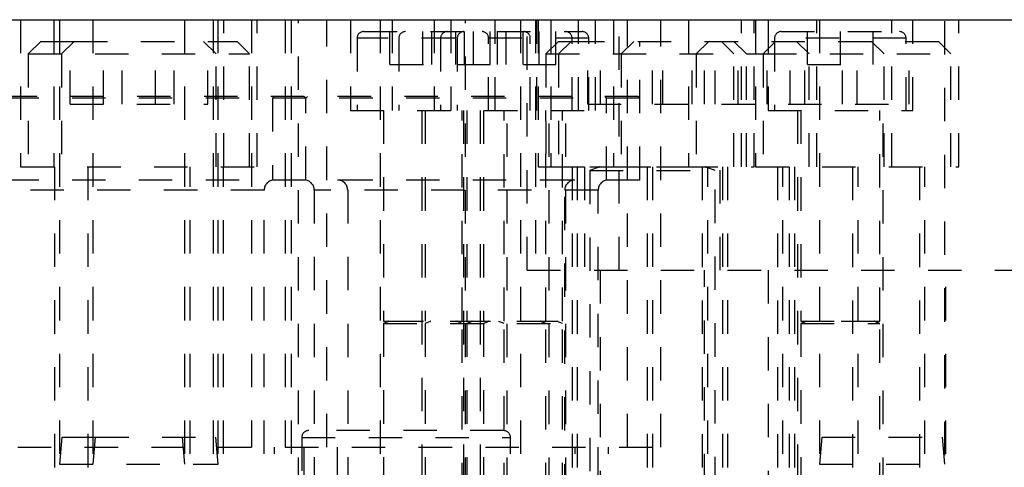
# Model space of a CAD drawing. Header units: inches. Extents: x 1772 to 2706, y -534 to -52.
# Tile 99 of 256: x 1939.33 to 1942.27, y -518.04 to -516.7. Entities that reach past the tile are written whole.
import ezdxf

# ---------------------------------------------------------------- set-up
doc = ezdxf.new("R2010")
doc.units = ezdxf.units.IN
doc.header["$LTSCALE"] = 0.5
doc.header["$MEASUREMENT"] = 0
doc.linetypes.add('HIDDEN', pattern=[0.225, 0.15, -0.075])
doc.layers.add('SID-M-H', color=4, linetype='HIDDEN')
doc.layers.add('SID-M-S', color=105, linetype='Continuous')

msp = doc.modelspace()

# ---------------------------------------------------------------- linework, layer by layer
at = {"layer": 'SID-M-H'}
for p, q in [((1939.32912, -516.69628), (1939.32912, -517.13628)), ((1939.42912, -516.69628), (1939.42912, -517.13628)), ((1939.44612, -516.69628), (1939.44612, -520.19628)), ((1939.54612, -516.69628), (1939.54612, -520.19628)), ((1939.82112, -520.19628), (1939.82112, -516.69628)), ((1939.90567, -516.69628), (1939.90567, -518.30667)), ((1939.92112, -520.19628), (1939.92112, -516.69628)), ((1939.93812, -517.13628), (1939.93812, -516.69628)), ((1940.02112, -516.69628), (1940.02112, -517.97628)), ((1940.03812, -517.13628), (1940.03812, -516.69628)), ((1940.12112, -516.69628), (1940.12112, -517.97628)), ((1940.13987, -516.69628), (1940.13987, -518.69628)), ((1940.16158, -518.30667), (1940.16158, -516.69628)), ((1940.24612, -517.97628), (1940.24612, -516.69628)), ((1940.31709, -516.69628), (1940.31709, -516.96809)), ((1940.40567, -516.69628), (1940.40567, -518.30667)), ((1940.44209, -516.69628), (1940.44209, -516.96809)), ((1940.56709, -516.69628), (1940.56709, -516.96809)), ((1940.61709, -516.69628), (1940.61709, -516.96809)), ((1940.66158, -518.30667), (1940.66158, -516.69628)), ((1940.75016, -516.96809), (1940.75016, -516.69628)), ((1940.82737, -519.19628), (1940.82737, -516.69628)), ((1940.84612, -517.44628), (1940.84612, -516.69628)), ((1940.87112, -516.69628), (1940.87112, -517.44628)), ((1940.87516, -516.96809), (1940.87516, -516.69628)), ((1940.87912, -516.69628), (1940.87912, -517.13628)), ((1940.91662, -516.69628), (1940.91662, -517.13628)), ((1941.00016, -516.96809), (1941.00016, -516.69628)), ((1941.05016, -516.96809), (1941.05016, -516.69628)), ((1941.10412, -516.69628), (1941.10412, -517.13628)), ((1941.12112, -517.44628), (1941.12112, -516.69628)), ((1941.14612, -517.97628), (1941.14612, -516.69628)), ((1941.24612, -517.97628), (1941.24612, -516.69628)), ((1941.32912, -516.69628), (1941.32912, -517.13628)), ((1941.48812, -517.13628), (1941.48812, -516.69628)), ((1941.52562, -517.13628), (1941.52562, -516.69628)), ((1941.52912, -516.69628), (1941.52912, -517.13628)), ((1941.56709, -516.69628), (1941.56709, -516.96809)), ((1941.71312, -517.13628), (1941.71312, -516.69628)), ((1941.72112, -516.69628), (1941.72112, -521.80031)), ((1941.93812, -517.13628), (1941.93812, -516.69628)), ((1942.00016, -516.96809), (1942.00016, -516.69628)), ((1942.09612, -521.80031), (1942.09612, -516.69628)), ((1942.13812, -517.13628), (1942.13812, -516.69628)), ((1940.35646, -516.73187), (1941.01079, -516.73187)), ((1940.4352, -516.83029), (1940.4352, -516.73187)), ((1940.53362, -516.83029), (1940.53362, -516.73187)), ((1940.5602, -516.83029), (1940.5602, -516.73187)), ((1940.63205, -516.83029), (1940.63205, -516.73187)), ((1940.65862, -516.83029), (1940.65862, -516.73187)), ((1940.6852, -516.83029), (1940.6852, -516.73187)), ((1940.7352, -516.83029), (1940.7352, -516.73187)), ((1940.75705, -516.83029), (1940.75705, -516.73187)), ((1940.78362, -516.83029), (1940.78362, -516.73187)), ((1940.83362, -516.83029), (1940.83362, -516.73187)), ((1940.88205, -516.83029), (1940.88205, -516.73187)), ((1940.93205, -516.83029), (1940.93205, -516.73187)), ((1941.60646, -516.73187), (1941.96079, -516.73187)), ((1941.6852, -516.83029), (1941.6852, -516.73187)), ((1941.78362, -516.83029), (1941.78362, -516.73187)), ((1941.88205, -516.83029), (1941.88205, -516.73187)), ((1939.38987, -516.76128), (1939.35237, -516.79878)), ((1939.38987, -516.76128), (1939.48987, -516.76128)), ((1939.48987, -516.76128), (1939.45237, -516.79878)), ((1939.47762, -516.94878), (1939.47762, -516.76128)), ((1939.48987, -516.76128), (1939.97737, -516.76128)), ((1939.57762, -516.94878), (1939.57762, -516.76128)), ((1939.63362, -516.94878), (1939.63362, -516.76128)), ((1939.73362, -516.94878), (1939.73362, -516.76128)), ((1939.78962, -516.94878), (1939.78962, -516.76128)), ((1939.91487, -516.79878), (1939.87737, -516.76128)), ((1939.88962, -516.94878), (1939.88962, -516.76128)), ((1940.01487, -516.79878), (1939.97737, -516.76128)), ((1940.33677, -516.75155), (1940.33677, -516.96809)), ((1941.03001, -516.75155), (1940.33723, -516.75155)), ((1940.46177, -516.75155), (1940.46177, -516.96809)), ((1940.58677, -516.75155), (1940.58677, -516.96809)), ((1940.63677, -516.75155), (1940.63677, -516.96809)), ((1940.73047, -516.96809), (1940.73047, -516.75155)), ((1940.85547, -516.96809), (1940.85547, -516.75155)), ((1940.93987, -516.76128), (1940.90237, -516.79878)), ((1940.93987, -516.76128), (1940.97737, -516.76128)), ((1940.97737, -516.76128), (1940.93987, -516.79878)), ((1940.97737, -516.76128), (1942.07737, -516.76128)), ((1940.98047, -516.96809), (1940.98047, -516.75155)), ((1941.02762, -516.94878), (1941.02762, -516.76128)), ((1941.03047, -516.96809), (1941.03047, -516.75155)), ((1941.06512, -516.94878), (1941.06512, -516.76128)), ((1941.16487, -516.76128), (1941.12737, -516.79878)), ((1941.18362, -517.17628), (1941.18362, -516.76128)), ((1941.22112, -516.94878), (1941.22112, -516.76128)), ((1941.25262, -516.94878), (1941.25262, -516.76128)), ((1941.33962, -516.94878), (1941.33962, -516.76128)), ((1941.38987, -516.76128), (1941.35237, -516.79878)), ((1941.37712, -516.94878), (1941.37712, -516.76128)), ((1941.40862, -516.94878), (1941.40862, -516.76128)), ((1941.46487, -516.79878), (1941.42737, -516.76128)), ((1941.50237, -516.79878), (1941.46487, -516.76128)), ((1941.47762, -516.94878), (1941.47762, -516.76128)), ((1941.58987, -516.76128), (1941.55237, -516.79878)), ((1941.56462, -516.94878), (1941.56462, -516.76128)), ((1941.58677, -516.75155), (1941.58677, -516.96809)), ((1941.98001, -516.75155), (1941.58723, -516.75155)), ((1941.63362, -516.94878), (1941.63362, -516.76128)), ((1941.68987, -516.79878), (1941.65237, -516.76128)), ((1941.67762, -516.94878), (1941.67762, -516.76128)), ((1941.78962, -516.94878), (1941.78962, -516.76128)), ((1941.83362, -516.94878), (1941.83362, -516.76128)), ((1941.91487, -516.79878), (1941.87737, -516.76128)), ((1941.98047, -516.96809), (1941.98047, -516.75155)), ((1941.98962, -516.94878), (1941.98962, -516.76128)), ((1942.11487, -516.79878), (1942.07737, -516.76128)), ((1939.35237, -516.79878), (1940.01487, -516.79878)), ((1939.35237, -516.79878), (1939.35237, -517.13628)), ((1939.45237, -516.79878), (1939.45237, -517.13628)), ((1939.91487, -517.13628), (1939.91487, -516.79878)), ((1940.01487, -517.13628), (1940.01487, -516.79878)), ((1940.90237, -516.79878), (1941.55237, -516.79878)), ((1940.90237, -516.79878), (1940.90237, -517.13628)), ((1940.93987, -516.79878), (1940.93987, -517.13628)), ((1941.12737, -516.79878), (1941.12737, -517.13628)), ((1941.35237, -516.79878), (1941.35237, -517.13628)), ((1941.46487, -517.13628), (1941.46487, -516.79878)), ((1941.50237, -517.13628), (1941.50237, -516.79878)), ((1941.55237, -516.79878), (1942.11487, -516.79878)), ((1941.55237, -516.79878), (1941.55237, -517.13628)), ((1941.68987, -517.13628), (1941.68987, -516.79878)), ((1941.91487, -517.13628), (1941.91487, -516.79878)), ((1942.11487, -517.13628), (1942.11487, -516.79878)), ((1940.4352, -516.83029), (1940.93205, -516.83029)), ((1941.6852, -516.83029), (1941.88205, -516.83029)), ((1941.18362, -516.93128), (1939.18362, -516.93128)), ((1941.17862, -516.92628), (1939.18862, -516.92628)), ((1939.47762, -516.94878), (1939.88962, -516.94878)), ((1940.08862, -516.92628), (1940.08362, -516.93128)), ((1940.08362, -516.93128), (1940.08362, -517.17628)), ((1940.18362, -516.93128), (1940.17862, -516.92628)), ((1940.18862, -516.92628), (1940.18362, -516.93128)), ((1940.18362, -517.17628), (1940.18362, -516.93128)), ((1941.02762, -516.94878), (1941.98962, -516.94878)), ((1941.08362, -516.93128), (1941.07862, -516.92628)), ((1941.08362, -517.17628), (1941.08362, -516.93128)), ((1941.18362, -516.93128), (1941.17862, -516.92628)), ((1940.31709, -516.96809), (1941.05016, -516.96809)), ((1940.41551, -516.96809), (1940.41551, -517.5984)), ((1940.53067, -516.96809), (1940.53067, -518.30667)), ((1940.54051, -516.96809), (1940.54051, -517.5984)), ((1940.65173, -517.5984), (1940.65173, -516.96809)), ((1940.65567, -516.96809), (1940.65567, -518.30667)), ((1940.66551, -516.96809), (1940.66551, -517.5984)), ((1940.70567, -516.96809), (1940.70567, -518.30667)), ((1940.71551, -516.96809), (1940.71551, -517.5984)), ((1940.77673, -517.5984), (1940.77673, -516.96809)), ((1940.78658, -518.30667), (1940.78658, -516.96809)), ((1940.90173, -517.5984), (1940.90173, -516.96809)), ((1940.91158, -518.30667), (1940.91158, -516.96809)), ((1940.95173, -517.5984), (1940.95173, -516.96809)), ((1940.96158, -518.30667), (1940.96158, -516.96809)), ((1941.56709, -516.96809), (1942.00016, -516.96809)), ((1941.65567, -516.96809), (1941.65567, -518.30667)), ((1941.66551, -516.96809), (1941.66551, -517.5984)), ((1941.90173, -517.5984), (1941.90173, -516.96809)), ((1941.91158, -518.30667), (1941.91158, -516.96809)), ((1939.32912, -517.13628), (1940.03812, -517.13628)), ((1939.43062, -517.13628), (1939.43062, -519.19628)), ((1939.53062, -517.13628), (1939.53062, -519.19628)), ((1939.83662, -519.19628), (1939.83662, -517.13628)), ((1939.93662, -519.19628), (1939.93662, -517.13628)), ((1940.87912, -517.13628), (1940.91662, -517.13628)), ((1940.91662, -517.13628), (1941.52562, -517.13628)), ((1940.98062, -517.13628), (1940.98062, -519.19628)), ((1940.99612, -517.13628), (1940.99612, -518.63667)), ((1941.01812, -517.13628), (1941.01812, -517.44628)), ((1941.03362, -517.13628), (1941.03362, -517.13667)), ((1941.03362, -517.13667), (1941.40862, -517.13667)), ((1941.06068, -517.1382), (1941.03362, -517.14805)), ((1941.03362, -517.14805), (1941.40862, -517.14805)), ((1941.03362, -517.14805), (1941.03362, -518.10503)), ((1941.38112, -517.1382), (1941.06112, -517.1382)), ((1941.20562, -517.13628), (1941.20562, -519.19628)), ((1941.22112, -517.13628), (1941.22112, -518.63667)), ((1941.37112, -518.63667), (1941.37112, -517.13628)), ((1941.40862, -517.14805), (1941.38157, -517.1382)), ((1941.38662, -519.19628), (1941.38662, -517.13628)), ((1941.40862, -517.13667), (1941.40862, -517.13628)), ((1941.40862, -518.10503), (1941.40862, -517.14805)), ((1941.42412, -517.44628), (1941.42412, -517.13628)), ((1941.43062, -517.13628), (1941.43062, -519.19628)), ((1941.44612, -517.13628), (1941.44612, -518.63667)), ((1941.52912, -517.13628), (1942.13812, -517.13628)), ((1941.59612, -518.63667), (1941.59612, -517.13628)), ((1941.61162, -519.19628), (1941.61162, -517.13628)), ((1941.63062, -517.13628), (1941.63062, -519.19628)), ((1941.64612, -517.13628), (1941.64612, -518.63667)), ((1941.82112, -518.63667), (1941.82112, -517.13628)), ((1941.83662, -519.19628), (1941.83662, -517.13628)), ((1942.02112, -518.63667), (1942.02112, -517.13628)), ((1942.03662, -519.19628), (1942.03662, -517.13628)), ((1941.18362, -517.17628), (1939.18362, -517.17628)), ((1940.05862, -517.20628), (1939.30862, -517.20628)), ((1940.05862, -520.19628), (1940.05862, -517.20628)), ((1941.05862, -517.20628), (1940.20862, -517.20628)), ((1940.20862, -517.20628), (1940.20862, -520.92628)), ((1940.30862, -517.20628), (1940.30862, -520.92628)), ((1940.95862, -520.92628), (1940.95862, -517.20628)), ((1941.05862, -520.67628), (1941.05862, -517.20628)), ((1940.84612, -517.44628), (1944.72112, -517.44628)), ((1941.06487, -517.44628), (1941.06487, -518.69628)), ((1941.37737, -518.69628), (1941.37737, -517.44628)), ((1941.568, -517.44628), (1941.568, -519.19628)), ((1942.09925, -519.19628), (1942.09925, -517.44628)), ((1940.41551, -517.5984), (1940.95173, -517.5984)), ((1940.431, -517.59993), (1940.41551, -517.60557)), ((1940.93581, -517.59993), (1940.43144, -517.59993)), ((1940.556, -517.59993), (1940.54051, -517.60557)), ((1940.65173, -517.60557), (1940.63624, -517.59993)), ((1940.681, -517.59993), (1940.66551, -517.60557)), ((1940.731, -517.59993), (1940.71551, -517.60557)), ((1940.77673, -517.60557), (1940.76124, -517.59993)), ((1940.90173, -517.60557), (1940.88624, -517.59993)), ((1940.95173, -517.60557), (1940.93624, -517.59993)), ((1941.66551, -517.5984), (1941.90173, -517.5984)), ((1941.681, -517.59993), (1941.66551, -517.60557)), ((1941.88581, -517.59993), (1941.68144, -517.59993)), ((1941.90173, -517.60557), (1941.88624, -517.59993)), ((1940.41551, -517.60557), (1940.95173, -517.60557)), ((1940.41551, -517.60557), (1940.41551, -518.52321)), ((1940.54051, -517.60557), (1940.54051, -518.52321)), ((1940.65173, -518.52321), (1940.65173, -517.60557)), ((1940.66551, -517.60557), (1940.66551, -518.52321)), ((1940.71551, -517.60557), (1940.71551, -518.52321)), ((1940.77673, -518.52321), (1940.77673, -517.60557)), ((1940.90173, -518.52321), (1940.90173, -517.60557)), ((1940.95173, -518.52321), (1940.95173, -517.60557)), ((1941.66551, -517.60557), (1941.90173, -517.60557)), ((1941.66551, -517.60557), (1941.66551, -518.52321)), ((1941.90173, -518.52321), (1941.90173, -517.60557)), ((1939.45312, -517.94628), (1939.44612, -518.02628)), ((1939.45312, -517.94628), (1939.55312, -517.94628)), ((1939.55312, -517.94628), (1939.54612, -518.02628)), ((1939.55312, -517.94628), (1939.91412, -517.94628)), ((1939.82112, -518.02628), (1939.81412, -517.94628)), ((1939.92112, -518.02628), (1939.91412, -517.94628)), ((1940.17112, -517.94711), (1940.17112, -520.19628)), ((1940.17158, -517.94711), (1940.79566, -517.94711)), ((1940.77529, -517.92628), (1940.19196, -517.92628)), ((1940.79612, -520.19628), (1940.79612, -517.94711)), ((1941.72812, -517.94628), (1941.72112, -518.02628)), ((1941.72812, -517.94628), (1942.08912, -517.94628)), ((1942.09612, -518.02628), (1942.08912, -517.94628)), ((1939.12112, -517.97628), (1941.24612, -517.97628)), ((1940.08987, -519.19628), (1940.08987, -517.97628)), ((1940.17737, -517.97628), (1940.17737, -519.19628)), ((1940.27737, -517.97628), (1940.27737, -519.19628)), ((1940.98987, -519.19628), (1940.98987, -517.97628)), ((1941.08987, -519.19628), (1941.08987, -517.97628)), ((1939.44612, -518.02628), (1939.92112, -518.02628)), ((1941.72112, -518.02628), (1942.09612, -518.02628))]:
    msp.add_line(p, q, dxfattribs=at)
for centre, radius, start, end in [((1940.35646, -516.75155), 0.01969, 90, 180), ((1940.48146, -516.75155), 0.01969, 90, 180), ((1940.60646, -516.75155), 0.01969, 90, 180), ((1940.65646, -516.75155), 0.01969, 90, 180), ((1940.71079, -516.75155), 0.01969, 0, 90), ((1940.83579, -516.75155), 0.01969, 0, 90), ((1940.96079, -516.75155), 0.01969, 0, 90), ((1941.01079, -516.75155), 0.01969, 0, 90), ((1941.60646, -516.75155), 0.01969, 90, 180), ((1941.96079, -516.75155), 0.01969, 0, 90), ((1941.06041, -517.13746), 0.000787, 290, 90), ((1941.38184, -517.13746), 0.000787, 90, 250), ((1940.08862, -517.20628), 0.03, 90, 180), ((1940.17862, -517.20628), 0.03, 0, 90), ((1940.27862, -517.20628), 0.03, 0, 90), ((1940.98862, -517.20628), 0.03, 90, 180), ((1941.08862, -517.20628), 0.03, 90, 180), ((1940.43073, -517.59919), 0.000787, 290, 90), ((1940.55573, -517.59919), 0.000787, 290, 90), ((1940.63651, -517.59919), 0.000787, 90, 250), ((1940.68073, -517.59919), 0.000787, 290, 90), ((1940.73073, -517.59919), 0.000787, 290, 90), ((1940.76151, -517.59919), 0.000787, 90, 250), ((1940.88651, -517.59919), 0.000787, 90, 250), ((1940.93651, -517.59919), 0.000787, 90, 250), ((1941.68073, -517.59919), 0.000787, 290, 90), ((1941.88651, -517.59919), 0.000787, 90, 250), ((1940.19196, -517.94711), 0.02083, 90, 180), ((1940.77529, -517.94711), 0.02083, 0, 90)]:
    msp.add_arc(centre, radius, start, end, dxfattribs=at)
at = {"layer": 'SID-M-S'}
msp.add_line((1933.28362, -516.69628), (1952.28362, -516.69628), dxfattribs=at)

doc.saveas('drawing.dxf')
